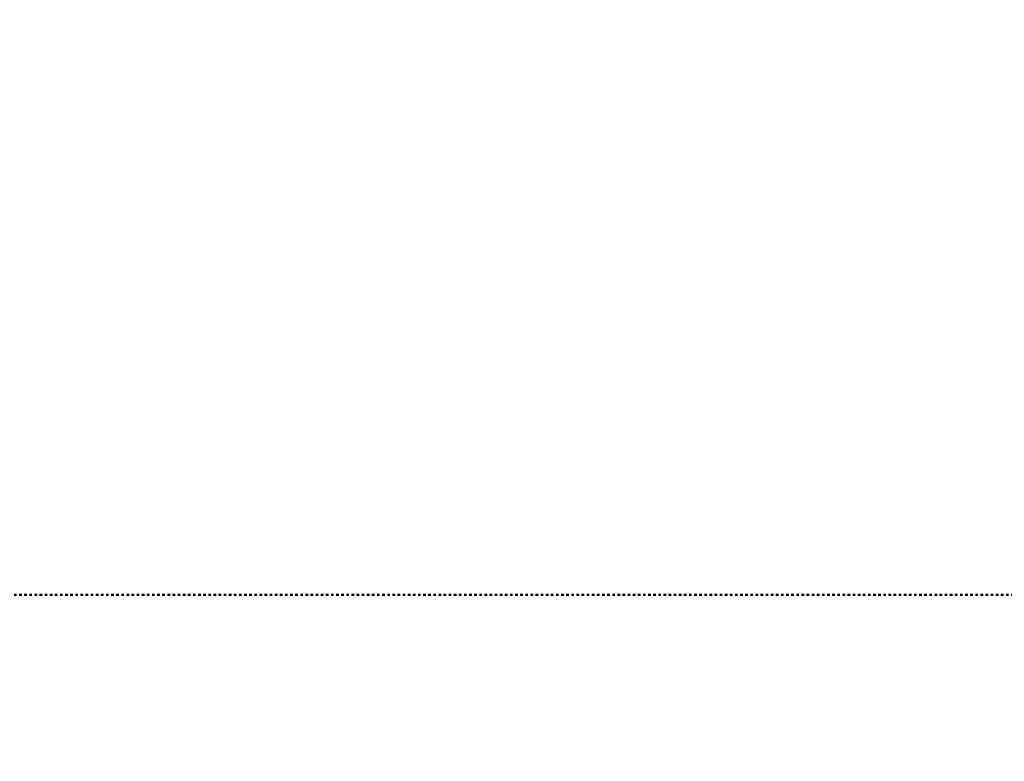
# Model space of a CAD drawing. Header units: millimetres. Extents: x -889849 to -835829, y 138522 to 158934.
# Tile 11 of 28: x -857111 to -855956, y 153403 to 154274. Entities that reach past the tile are written whole.
import ezdxf

# ---------------------------------------------------------------- set-up
doc = ezdxf.new("R2010")
doc.units = ezdxf.units.MM
doc.header["$XCLIPFRAME"] = 2
doc.linetypes.add('Tracejada', pattern=[6.35, 3.175, -3.175])
doc.linetypes.add('TRAÇO 2_5mm', pattern=[6, 3, -3])
doc.layers.add('A-ANNO-SYMB', color=150, linetype='Continuous', lineweight=5)
doc.layers.add('G-ANNO-REFR', color=1, linetype='Tracejada', lineweight=5)
picture_1 = doc.add_image_def('image1.png', size_in_pixel=(1000, 904))
picture_2 = doc.add_image_def('image2.png', size_in_pixel=(1500, 1617))
picture_3 = doc.add_image_def('image3.png', size_in_pixel=(1556, 1639))

msp = doc.modelspace()

# ---------------------------------------------------------------- linework, layer by layer
at = {"layer": 'A-ANNO-SYMB', "linetype": 'TRAÇO 2_5mm', "lineweight": 50}
msp.add_line((-851342.529, 153598.632), (-861083.855, 153598.632), dxfattribs=at)

# ---------------------------------------------------------------- pictures from other files: only their frames are drawn
at = {"layer": 'G-ANNO-REFR'}
image = msp.add_image(picture_2, insert=(-859192.805, 149714.929), size_in_units=(3710.145, 4000), dxfattribs=at)
image.set_boundary_path([(-12394.1066, 3896.72595), (-12394.1066, -2110.20276), (8283.3573, -2110.20276), (8283.3573, 3896.72595), (-12394.1066, 3896.72595)])
image.dxf.flags = 15
image = msp.add_image(picture_3, insert=(-863762.244, 147854.607), size_in_units=(6644.068, 7000), dxfattribs=at)
image.set_boundary_path([(-6109.3023, 2523.84313), (-6109.3023, -955.38866), (5868.36992, -955.38866), (5868.36992, 2523.84313), (-6109.3023, 2523.84313)])
image.dxf.flags = 15
image = msp.add_image(picture_3, insert=(-850069.344, 151295.254), size_in_units=(7536.06, 7939.778), dxfattribs=at)
image.set_boundary_path([(-8213.41235, 3129.35945), (-8213.41235, 61.94086), (2346.5436, 61.94086), (2346.5436, 3129.35945), (-8213.41235, 3129.35945)])
image.dxf.flags = 15
image = msp.add_image(picture_1, insert=(-857742.682, 150345.417), size_in_units=(5528, 5000), dxfattribs=at)
image.set_boundary_path([(-5807.90124, 2037.59494), (-5807.90124, -648.99185), (3443.9545, -648.99185), (3443.9545, 2037.59494), (-5807.90124, 2037.59494)])
image.dxf.flags = 15

doc.saveas('drawing.dxf')
